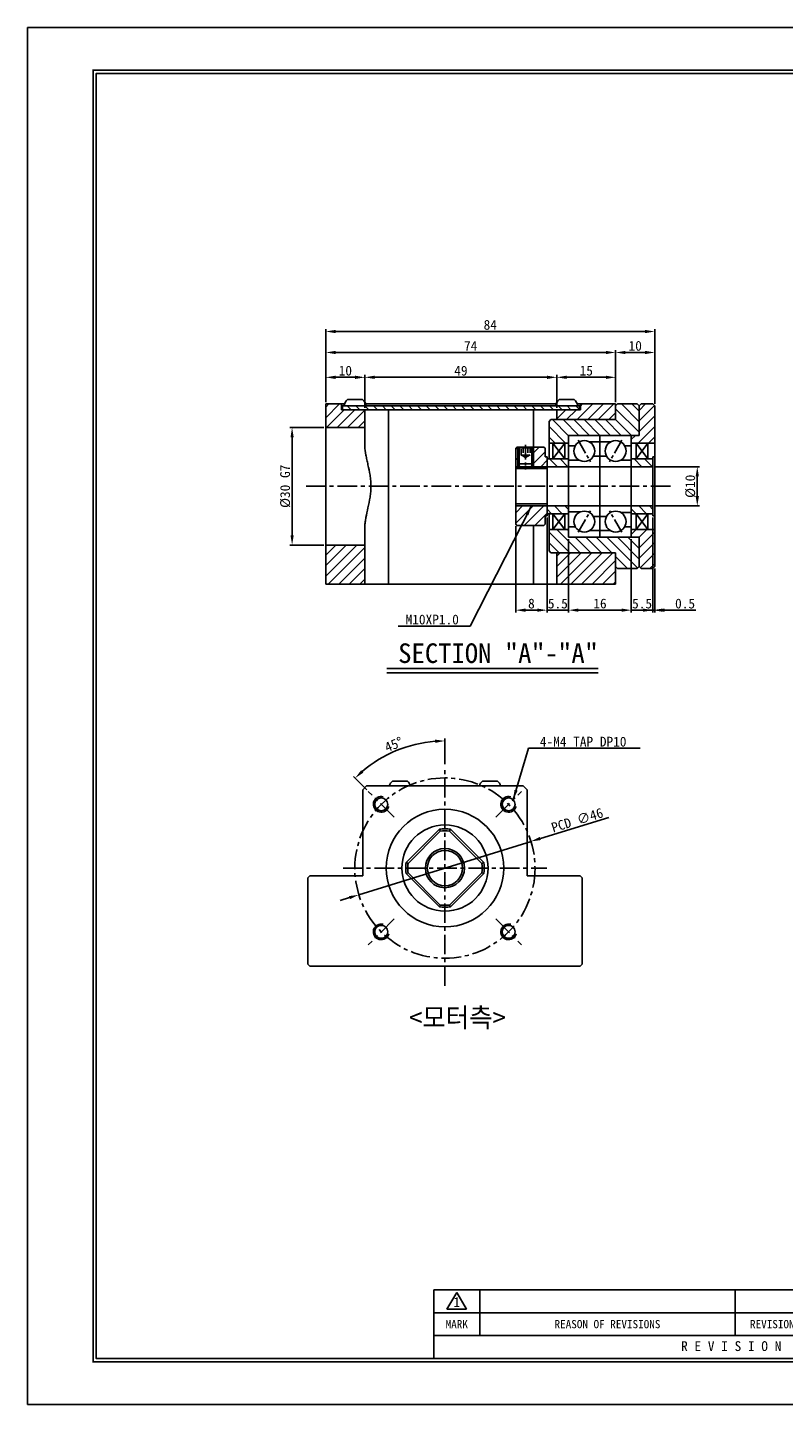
# Model space of a CAD drawing. Header units: millimetres. Extents: x 1047 to 1544, y 653 to 1004.
# Tile 1 of 6: x 1047 to 1240, y 653 to 1004. Entities that reach past the tile are written whole.
import ezdxf
from ezdxf.enums import TextEntityAlignment as Align

# ---------------------------------------------------------------- set-up
doc = ezdxf.new("R2010")
doc.units = ezdxf.units.MM
doc.linetypes.add('CENTER', pattern=[2, 1.25, -0.25, 0.25, -0.25])
doc.linetypes.add('DASHED', pattern=[0.75, 0.5, -0.25])
for name, color, linetype in [('S1', 1, 'CENTER'), ('S3', 2, 'DASHED'), ('Z5', 7, 'Continuous'), ('Z7', 7, 'Continuous')]:
    doc.layers.add(name, color=color, linetype=linetype)
doc.dimstyles.new('S2.5', dxfattribs={"dimtxt": 2.5, "dimasz": 2.5, "dimexe": 0.6, "dimexo": 0.5, "dimgap": 0.4, "dimtad": 1, "dimdec": 3, "dimzin": 11, "dimdsep": 46, "dimtxsty": 'Standard', "dimcen": 0, "dimclrd": 5, "dimclre": 5, "dimclrt": 3, "dimadec": 0, "dimazin": 0, "dimtp": 3e-09, "dimtm": 1.1e-09, "dimtfac": 0.7, "dimtdec": 3, "dimtmove": 0, "dimatfit": 3, "dimfxl": 1.25, "dimtolj": 1, "dimtzin": 11, "dimarcsym": 0})
pattern_1 = [(135, (16439.539, -16278.105), (-1.34703842, -1.34703842), [])]
pattern_2 = [(45, (16439.539, -16278.105), (-1.34703842, 1.34703842), [])]

# ---------------------------------------------------------------- blocks, each defined once
blk = doc.blocks.new('*D117')
at = {"color": 5, "lineweight": -2, "ltscale": 4}
for p, q in [((1123.29, 908.31), (1123.29, 915.21)), ((1130.79, 914.61), (1125.79, 914.61)), ((1133.29, 906.81), (1133.29, 915.21))]:
    blk.add_line(p, q, dxfattribs=at)
at = {"color": 5}
for points in [[(1125.79, 915.03), (1125.79, 914.19), (1123.29, 914.61)], [(1130.79, 914.19), (1130.79, 915.03), (1133.29, 914.61)]]:
    blk.add_solid(points, dxfattribs=at)
at = {"layer": 'Defpoints', "color": 0}
for p in [(1123.29, 914.61), (1123.29, 907.81), (1133.29, 906.31)]:
    blk.add_point(p, dxfattribs=at)
at = {"color": 3, "insert": (1128.29, 916.3), "char_height": 2.5, "attachment_point": 5}
blk.add_mtext('\\A1;10', dxfattribs=at)
blk = doc.blocks.new('*D118')
at = {"color": 5, "lineweight": -2, "ltscale": 4}
for p, q in [((1133.29, 906.81), (1133.29, 915.21)), ((1135.79, 914.61), (1179.79, 914.61)), ((1182.29, 906.81), (1182.29, 915.21))]:
    blk.add_line(p, q, dxfattribs=at)
at = {"color": 5}
for points in [[(1135.79, 915.03), (1135.79, 914.19), (1133.29, 914.61)], [(1179.79, 914.19), (1179.79, 915.03), (1182.29, 914.61)]]:
    blk.add_solid(points, dxfattribs=at)
at = {"layer": 'Defpoints', "color": 0}
for p in [(1182.29, 914.61), (1133.29, 906.31), (1182.29, 906.31)]:
    blk.add_point(p, dxfattribs=at)
at = {"color": 3, "insert": (1157.79, 916.29), "char_height": 2.5, "attachment_point": 5}
blk.add_mtext('\\A1;49', dxfattribs=at)
blk = doc.blocks.new('*D119')
at = {"color": 5, "lineweight": -2, "ltscale": 4}
for p, q in [((1182.29, 906.81), (1182.29, 915.21)), ((1184.79, 914.61), (1194.79, 914.61)), ((1197.29, 908.31), (1197.29, 915.21))]:
    blk.add_line(p, q, dxfattribs=at)
at = {"color": 5}
for points in [[(1184.79, 915.03), (1184.79, 914.19), (1182.29, 914.61)], [(1194.79, 914.19), (1194.79, 915.03), (1197.29, 914.61)]]:
    blk.add_solid(points, dxfattribs=at)
at = {"layer": 'Defpoints', "color": 0}
for p in [(1197.29, 914.61), (1197.29, 907.81), (1182.29, 906.31)]:
    blk.add_point(p, dxfattribs=at)
at = {"color": 3, "insert": (1189.79, 916.3), "char_height": 2.5, "attachment_point": 5}
blk.add_mtext('\\A1;15', dxfattribs=at)
blk = doc.blocks.new('*D120')
at = {"color": 5, "lineweight": -2, "ltscale": 4}
for p, q in [((1123.29, 908.31), (1123.29, 921.55)), ((1194.79, 920.95), (1125.79, 920.95)), ((1197.29, 908.31), (1197.29, 921.55))]:
    blk.add_line(p, q, dxfattribs=at)
at = {"color": 5}
for points in [[(1125.79, 921.36), (1125.79, 920.53), (1123.29, 920.95)], [(1194.79, 920.53), (1194.79, 921.36), (1197.29, 920.95)]]:
    blk.add_solid(points, dxfattribs=at)
at = {"layer": 'Defpoints', "color": 0}
for p in [(1123.29, 920.95), (1123.29, 907.81), (1197.29, 907.81)]:
    blk.add_point(p, dxfattribs=at)
at = {"color": 3, "insert": (1160.29, 922.63), "char_height": 2.5, "attachment_point": 5}
blk.add_mtext('\\A1;74', dxfattribs=at)
blk = doc.blocks.new('*D121')
at = {"color": 5, "lineweight": -2, "ltscale": 4}
for p, q in [((1197.29, 908.31), (1197.29, 921.55)), ((1199.79, 920.95), (1204.79, 920.95)), ((1207.29, 907.81), (1207.29, 921.55))]:
    blk.add_line(p, q, dxfattribs=at)
at = {"color": 5}
for points in [[(1199.79, 921.36), (1199.79, 920.53), (1197.29, 920.95)], [(1204.79, 920.53), (1204.79, 921.36), (1207.29, 920.95)]]:
    blk.add_solid(points, dxfattribs=at)
at = {"layer": 'Defpoints', "color": 0}
for p in [(1207.29, 920.95), (1197.29, 907.81), (1207.29, 907.31)]:
    blk.add_point(p, dxfattribs=at)
at = {"color": 3, "insert": (1202.29, 922.63), "char_height": 2.5, "attachment_point": 5}
blk.add_mtext('\\A1;10', dxfattribs=at)
blk = doc.blocks.new('*D122')
at = {"color": 5, "lineweight": -2, "ltscale": 4}
for p, q in [((1123.29, 908.31), (1123.29, 926.9)), ((1204.79, 926.3), (1125.79, 926.3)), ((1207.29, 907.81), (1207.29, 926.9))]:
    blk.add_line(p, q, dxfattribs=at)
at = {"color": 5}
for points in [[(1125.79, 926.71), (1125.79, 925.88), (1123.29, 926.3)], [(1204.79, 925.88), (1204.79, 926.71), (1207.29, 926.3)]]:
    blk.add_solid(points, dxfattribs=at)
at = {"layer": 'Defpoints', "color": 0}
for p in [(1123.29, 926.3), (1123.29, 907.81), (1207.29, 907.31)]:
    blk.add_point(p, dxfattribs=at)
at = {"color": 3, "insert": (1165.29, 927.98), "char_height": 2.5, "attachment_point": 5}
blk.add_mtext('\\A1;84', dxfattribs=at)
blk = doc.blocks.new('*D123')
at = {"color": 5, "lineweight": -2, "ltscale": 4}
for p, q in [((1206.79, 878.81), (1206.79, 854.6)), ((1201.29, 873.31), (1201.29, 854.6)), ((1198.79, 855.2), (1196.29, 855.2)), ((1201.29, 855.2), (1206.79, 855.2)), ((1209.29, 855.2), (1211.79, 855.2))]:
    blk.add_line(p, q, dxfattribs=at)
at = {"color": 5}
for points in [[(1198.79, 854.79), (1198.79, 855.62), (1201.29, 855.2)], [(1209.29, 855.62), (1209.29, 854.79), (1206.79, 855.2)]]:
    blk.add_solid(points, dxfattribs=at)
at = {"layer": 'Defpoints', "color": 0}
for p in [(1206.79, 879.31), (1201.29, 873.81), (1206.79, 855.2)]:
    blk.add_point(p, dxfattribs=at)
at = {"color": 3, "insert": (1204.04, 856.88), "char_height": 2.5, "attachment_point": 5}
blk.add_mtext('\\A1;5.5', dxfattribs=at)
blk = doc.blocks.new('*D124')
at = {"color": 5, "lineweight": -2, "ltscale": 4}
for p, q in [((1185.29, 873.31), (1185.29, 854.6)), ((1201.29, 873.31), (1201.29, 854.6)), ((1198.79, 855.2), (1187.79, 855.2))]:
    blk.add_line(p, q, dxfattribs=at)
at = {"color": 5}
for points in [[(1187.79, 855.62), (1187.79, 854.79), (1185.29, 855.2)], [(1198.79, 854.79), (1198.79, 855.62), (1201.29, 855.2)]]:
    blk.add_solid(points, dxfattribs=at)
at = {"layer": 'Defpoints', "color": 0}
for p in [(1185.29, 873.81), (1201.29, 873.81), (1185.29, 855.2)]:
    blk.add_point(p, dxfattribs=at)
at = {"color": 3, "insert": (1193.29, 856.89), "char_height": 2.5, "attachment_point": 5}
blk.add_mtext('\\A1;16', dxfattribs=at)
blk = doc.blocks.new('*D125')
at = {"color": 5, "lineweight": -2, "ltscale": 4}
for p, q in [((1179.79, 878.81), (1179.79, 854.6)), ((1185.29, 873.31), (1185.29, 854.6)), ((1177.29, 855.2), (1174.79, 855.2)), ((1185.29, 855.2), (1179.79, 855.2)), ((1187.79, 855.2), (1190.29, 855.2))]:
    blk.add_line(p, q, dxfattribs=at)
at = {"color": 5}
for points in [[(1177.29, 854.79), (1177.29, 855.62), (1179.79, 855.2)], [(1187.79, 855.62), (1187.79, 854.79), (1185.29, 855.2)]]:
    blk.add_solid(points, dxfattribs=at)
at = {"layer": 'Defpoints', "color": 0}
for p in [(1179.79, 879.31), (1185.29, 873.81), (1179.79, 855.2)]:
    blk.add_point(p, dxfattribs=at)
at = {"color": 3, "insert": (1182.54, 856.88), "char_height": 2.5, "attachment_point": 5}
blk.add_mtext('\\A1;5.5', dxfattribs=at)
blk = doc.blocks.new('*D126')
at = {"color": 5, "lineweight": -2, "ltscale": 4}
for p, q in [((1179.79, 878.81), (1179.79, 854.6)), ((1171.79, 876.61), (1171.79, 854.6)), ((1177.29, 855.2), (1174.29, 855.2))]:
    blk.add_line(p, q, dxfattribs=at)
at = {"color": 5}
for points in [[(1174.29, 855.62), (1174.29, 854.79), (1171.79, 855.2)], [(1177.29, 854.79), (1177.29, 855.62), (1179.79, 855.2)]]:
    blk.add_solid(points, dxfattribs=at)
at = {"layer": 'Defpoints', "color": 0}
for p in [(1179.79, 879.31), (1171.79, 877.11), (1171.79, 855.2)]:
    blk.add_point(p, dxfattribs=at)
at = {"color": 3, "insert": (1175.79, 856.88), "char_height": 2.5, "attachment_point": 5}
blk.add_mtext('\\A1;8', dxfattribs=at)
blk = doc.blocks.new('*D127')
at = {"color": 5, "lineweight": -2, "ltscale": 4}
for p, q in [((1122.79, 901.81), (1114.1, 901.81)), ((1114.7, 899.31), (1114.7, 874.31)), ((1122.79, 871.81), (1114.1, 871.81))]:
    blk.add_line(p, q, dxfattribs=at)
at = {"color": 5}
for points in [[(1115.12, 899.31), (1114.29, 899.31), (1114.7, 901.81)], [(1114.29, 874.31), (1115.12, 874.31), (1114.7, 871.81)]]:
    blk.add_solid(points, dxfattribs=at)
at = {"layer": 'Defpoints', "color": 0}
for p in [(1123.29, 901.81), (1114.7, 871.81), (1123.29, 871.81)]:
    blk.add_point(p, dxfattribs=at)
at = {"color": 3, "insert": (1112.96, 886.81), "char_height": 2.5, "attachment_point": 5, "rotation": 90}
blk.add_mtext('\\A1;%%C30 G7', dxfattribs=at)
blk = doc.blocks.new('*D128')
at = {"color": 5, "lineweight": -2, "ltscale": 4}
for p, q in [((1207.29, 891.81), (1218.73, 891.81)), ((1218.13, 889.31), (1218.13, 884.31)), ((1207.29, 881.81), (1218.73, 881.81))]:
    blk.add_line(p, q, dxfattribs=at)
at = {"color": 5}
for points in [[(1218.55, 889.31), (1217.71, 889.31), (1218.13, 891.81)], [(1217.71, 884.31), (1218.55, 884.31), (1218.13, 881.81)]]:
    blk.add_solid(points, dxfattribs=at)
at = {"layer": 'Defpoints', "color": 0}
for p in [(1206.79, 891.81), (1206.79, 881.81), (1218.13, 881.81)]:
    blk.add_point(p, dxfattribs=at)
at = {"color": 3, "insert": (1216.38, 886.81), "char_height": 2.5, "attachment_point": 5, "rotation": 90}
blk.add_mtext('\\A1;%%C10', dxfattribs=at)
blk = doc.blocks.new('*D129')
at = {"color": 5, "lineweight": -2, "ltscale": 4}
for p, q in [((1206.79, 878.81), (1206.79, 854.6)), ((1207.29, 865.81), (1207.29, 854.6)), ((1204.29, 855.2), (1201.79, 855.2)), ((1206.79, 855.2), (1207.29, 855.2)), ((1209.79, 855.2), (1217.72, 855.2))]:
    blk.add_line(p, q, dxfattribs=at)
at = {"color": 5}
for points in [[(1204.29, 854.79), (1204.29, 855.62), (1206.79, 855.2)], [(1209.79, 855.62), (1209.79, 854.79), (1207.29, 855.2)]]:
    blk.add_solid(points, dxfattribs=at)
at = {"layer": 'Defpoints', "color": 0}
for p in [(1206.79, 879.31), (1207.29, 866.31), (1207.29, 855.2)]:
    blk.add_point(p, dxfattribs=at)
at = {"color": 3, "insert": (1215.01, 856.88), "char_height": 2.5, "attachment_point": 5}
blk.add_mtext('\\A1;0.5', dxfattribs=at)
blk = doc.blocks.new('란표제')
at = {"layer": 'Z5', "ltscale": 0.5}
blk.add_line((62, 17.5), (62, 7), dxfattribs=at)
at = {"layer": 'Z7', "color": 0}
for p, q in [((297, 210), (0, 210)), ((0, 210), (0, 0)), ((0, 0), (297, 0))]:
    blk.add_line(p, q, dxfattribs=at)
at = {"layer": 'Z7'}
for p, q in [((160, 17.5), (62, 17.5)), ((64, 14.51), (65.5, 17.1)), ((65.5, 17.1), (67, 14.51)), ((69, 17.5), (69, 10.5)), ((108, 17.5), (108, 10.5)), ((147, 14), (62, 14)), ((64, 14.51), (67, 14.51)), ((147, 10.5), (62, 10.5))]:
    blk.add_line(p, q, dxfattribs=at)
at = {"layer": 'Z7', "const_width": 0.25}
blk.add_lwpolyline([(290.5, 6.5), (290.5, 203.5), (10, 203.5), (10, 6.5)], close=True, dxfattribs=at)
at = {"layer": 'Z7'}
blk.add_lwpolyline([(290, 7), (290, 203), (10.5, 203), (10.5, 7)], close=True, dxfattribs=at)
at = {"layer": 'Z5', "ltscale": 0.5}
for tag, p, height in [('TITLE', (237.17, 24.41), 2.5), ('도번', (251.18, 15.64), 2.5), ('SCALE', (253.78, 9.55), 1.2), ('DATE', (277.02, 9.51), 1.2)]:
    blk.add_attdef(tag, p, '', height=height, dxfattribs=at)
at = {"layer": 'Z7'}
for s, height, p in [('1', 1.5, (65.5, 15.61)), ('MARK', 1.25, (65.5, 12.25)), ('REASON OF REVISIONS', 1.25, (88.5, 12.25)), ('REVISIONER', 1.25, (114.5, 12.25)), ('R E V I S I O N', 1.5, (107.38, 8.9))]:
    blk.add_text(s, height=height, dxfattribs=at).set_placement(p, align=Align.MIDDLE_CENTER)
for tag, p in [('필렛', (179.25, 10.9)), ('모따기', (179.25, 8.3))]:
    blk.add_attdef(tag, text='', height=1.15, dxfattribs=at).set_placement(p, align=Align.MIDDLE_LEFT)
blk = doc.blocks.new('*D130')
at = {"color": 5, "lineweight": -2, "ltscale": 4}
for p, q in [((1195.52, 802.35), (1178.07, 796.95)), ((1131.75, 782.59), (1175.69, 796.21)), ((1129.36, 781.86), (1126.97, 781.12))]:
    blk.add_line(p, q, dxfattribs=at)
at = {"color": 5}
for points in [[(1177.95, 797.35), (1178.2, 796.55), (1175.69, 796.21)], [(1129.48, 781.46), (1129.24, 782.25), (1131.75, 782.59)]]:
    blk.add_solid(points, dxfattribs=at)
at = {"layer": 'Defpoints', "color": 0}
for p in [(1175.69, 796.21), (1131.75, 782.59)]:
    blk.add_point(p, dxfattribs=at)
at = {"color": 3, "insert": (1187.49, 801.63), "char_height": 2.5, "attachment_point": 5, "rotation": 17.2149}
blk.add_mtext('\\A1;PCD ∅46', dxfattribs=at)
blk = doc.blocks.new('*D131')
at = {"color": 5, "lineweight": -2, "ltscale": 4}
for p, q in [((1153.72, 815.9), (1153.72, 822.45)), ((1133.79, 809.33), (1130.35, 812.77))]:
    blk.add_line(p, q, dxfattribs=at)
blk.add_arc((1153.72, 789.4), 32.45, 94.4151, 130.5849, dxfattribs=at)
at = {"color": 5}
for points in [[(1151.24, 821.34), (1151.2, 822.17), (1153.72, 821.85)], [(1132.32, 814.35), (1132.89, 813.74), (1130.77, 812.35)]]:
    blk.add_solid(points, dxfattribs=at)
at = {"layer": 'Defpoints', "color": 0}
for p in [(1145.32, 820.75), (1153.72, 815.4), (1134.15, 808.97), (1140.76, 802.36), (1153.72, 759.4)]:
    blk.add_point(p, dxfattribs=at)
at = {"color": 3, "insert": (1140.65, 820.94), "char_height": 2.5, "attachment_point": 5, "rotation": 22.5}
blk.add_mtext('\\A1;45%%d', dxfattribs=at)

msp = doc.modelspace()

# ---------------------------------------------------------------- hatches: boundary and pattern name
at = {"ltscale": 4, "transparency": 33554687}
h = msp.add_hatch(dxfattribs=at)
h.set_pattern_fill('ANSI31', color=5, scale=0.6, style=0)
h.set_pattern_definition(pattern_2)
h.paths.add_polyline_path([(1182.2878, 903.8068), (1197.2878, 903.8068), (1197.2878, 907.3068), (1197.2878, 907.8068), (1188.2878, 907.8068), (1188.2878, 906.3068), (1188.0378, 906.3068), (1182.2878, 906.3068)])
h.paths.add_polyline_path([(1182.2878, 869.8068), (1182.2878, 861.8068), (1197.2878, 861.8068), (1197.2878, 866.3068), (1197.2878, 869.8068)])
h.paths.add_polyline_path([(1123.2878, 907.8068), (1123.2878, 901.8068), (1133.2878, 901.8068), (1133.2878, 906.3068), (1127.5378, 906.3068), (1127.2878, 906.3068), (1127.2878, 907.8068)])
h.paths.add_polyline_path([(1123.2878, 861.8068), (1133.2878, 861.8068), (1133.2878, 871.8068), (1123.2878, 871.8068)])
h = msp.add_hatch()
h.set_pattern_fill('ANSI31', color=5, scale=0.5, angle=90, style=0)
h.set_pattern_definition([(135, (16439.539, -16278.105), (-1.12253202, -1.12253202), [])])
h.paths.add_polyline_path([(1127.5378, 907.3068), (1127.5378, 906.3068), (1188.0378, 906.3068), (1188.0378, 907.3068)], flags=0)
h = msp.add_hatch(dxfattribs=at)
h.set_pattern_fill('ANSI31', color=5, scale=0.6, angle=90, style=0)
h.set_pattern_definition(pattern_1)
h.paths.add_polyline_path([(1182.2878, 903.8068), (1180.7878, 903.8068), (1180.2878, 903.3068), (1180.2878, 897.8068), (1181.2878, 897.8068), (1184.2878, 897.8068), (1185.2878, 897.8068), (1185.2878, 899.8068), (1193.2878, 899.8068), (1201.2878, 899.8068), (1203.2878, 899.8068), (1203.2878, 907.3068), (1202.7878, 907.8068), (1197.7878, 907.8068), (1197.2878, 907.3068), (1197.2878, 903.8068)])
h.paths.add_polyline_path([(1197.2878, 869.8068), (1197.2878, 866.3068), (1197.7878, 865.8068), (1202.7878, 865.8068), (1203.2878, 866.3068), (1203.2878, 873.8068), (1201.2878, 873.8068), (1193.2878, 873.8068), (1185.2878, 873.8068), (1185.2878, 875.8068), (1184.2878, 875.8068), (1181.2878, 875.8068), (1180.2878, 875.8068), (1180.2878, 870.3068), (1180.7878, 869.8068), (1182.2878, 869.8068)])
h = msp.add_hatch(dxfattribs=at)
h.set_pattern_fill('ANSI31', color=5, scale=0.6, style=0)
h.set_pattern_definition(pattern_2)
h.paths.add_polyline_path([(1207.2878, 907.3068), (1206.7878, 907.8068), (1203.7878, 907.8068), (1203.2878, 907.3068), (1203.2878, 899.8068), (1201.2878, 899.8068), (1201.2878, 897.8068), (1202.5378, 897.8068), (1205.5378, 897.8068), (1207.2878, 897.8068)])
h.paths.add_polyline_path([(1203.2878, 873.8068), (1203.2878, 866.3068), (1203.7878, 865.8068), (1206.7878, 865.8068), (1207.2878, 866.3068), (1207.2878, 875.8068), (1205.5378, 875.8068), (1202.5378, 875.8068), (1201.2878, 875.8068), (1201.2878, 873.8068)])
h = msp.add_hatch(dxfattribs=at)
h.set_pattern_fill('ANSI31', color=5, scale=0.6, style=0)
h.set_pattern_definition(pattern_2)
h.paths.add_polyline_path([(1179.7878, 894.3068), (1179.2878, 894.3068), (1179.2878, 896.5068), (1178.9878, 896.8068), (1176.2878, 896.8068), (1176.2878, 896.5881), (1176.2878, 892.5568), (1176.2878, 891.8068), (1179.7878, 891.8068), (1179.7878, 893.6068)])
h.paths.add_polyline_path([(1172.2878, 891.8068), (1172.2878, 892.5568), (1172.2878, 896.5881), (1172.2878, 896.8068), (1172.0878, 896.8068), (1171.7878, 896.5068), (1171.7878, 891.8068)])
h.paths.add_polyline_path([(1171.7878, 877.1068), (1172.0878, 876.8068), (1176.2878, 876.8068), (1178.9878, 876.8068), (1179.2878, 877.1068), (1179.2878, 879.3068), (1179.7878, 879.3068), (1179.7878, 880.0068), (1179.7878, 881.8068), (1171.7878, 881.8068)])
h = msp.add_hatch(dxfattribs=at)
h.set_pattern_fill('ANSI31', color=5, scale=0.6, angle=90, style=0)
h.set_pattern_definition(pattern_1)
h.paths.add_polyline_path([(1179.7878, 891.8068), (1185.2878, 891.8068), (1185.2878, 893.4989), (1185.2878, 893.8068), (1184.2878, 893.8068), (1181.2878, 893.8068), (1180.2878, 893.8068), (1179.9878, 893.8068), (1179.7878, 893.6068)])
h.paths.add_polyline_path([(1179.7878, 880.0068), (1179.9878, 879.8068), (1180.2878, 879.8068), (1181.2878, 879.8068), (1184.2878, 879.8068), (1185.2878, 879.8068), (1185.2878, 880.3068), (1185.2878, 881.8068), (1179.7878, 881.8068)])
h = msp.add_hatch(dxfattribs=at)
h.set_pattern_fill('ANSI31', color=5, scale=0.6, angle=90, style=0)
h.set_pattern_definition(pattern_1)
h.paths.add_polyline_path([(1201.2878, 891.8068), (1206.7878, 891.8068), (1206.7878, 893.8068), (1205.5378, 893.8068), (1202.5378, 893.8068), (1201.2878, 893.8068), (1201.2878, 893.4989)])
h.paths.add_polyline_path([(1201.2878, 880.1148), (1201.2878, 879.8068), (1202.5378, 879.8068), (1205.5378, 879.8068), (1206.7878, 879.8068), (1206.7878, 881.8068), (1201.2878, 881.8068)])

# ---------------------------------------------------------------- linework, layer by layer
for p, q in [((1123.2878, 901.8068), (1123.2878, 907.8068)), ((1127.2878, 907.8068), (1123.2878, 907.8068)), ((1127.2878, 907.8068), (1127.2878, 906.3068)), ((1127.2878, 907.8068), (1128.0728, 907.8068)), ((1127.5378, 907.3068), (1188.0378, 907.3068)), ((1127.5378, 906.3068), (1127.5378, 907.3068)), ((1133.5568, 907.3068), (1127.9378, 907.3068)), ((1132.6581, 908.9568), (1128.8628, 908.9568)), ((1132.7128, 908.9568), (1132.6581, 908.9568)), ((1182.0728, 907.8068), (1133.5028, 907.8068)), ((1133.6378, 907.3068), (1133.5568, 907.3068)), ((1187.5568, 907.3068), (1181.9378, 907.3068)), ((1186.6581, 908.9568), (1182.8628, 908.9568)), ((1186.7128, 908.9568), (1186.6581, 908.9568)), ((1187.5028, 907.8068), (1188.2878, 907.8068)), ((1187.6378, 907.3068), (1187.5568, 907.3068)), ((1188.0378, 907.3068), (1188.0378, 906.3068)), ((1188.2878, 906.3068), (1188.2878, 907.8068)), ((1197.2878, 907.8068), (1188.2878, 907.8068)), ((1197.2878, 907.8068), (1197.2878, 903.8068)), ((1197.7878, 907.8068), (1197.2878, 907.3068)), ((1197.2878, 903.8068), (1197.2878, 907.3068)), ((1202.7878, 907.8068), (1203.2878, 907.3068)), ((1203.2878, 899.8068), (1203.2878, 907.3068)), ((1206.7878, 907.8068), (1207.2878, 907.3068)), ((1207.2878, 866.3068), (1207.2878, 907.3068)), ((1133.2878, 906.3068), (1127.2878, 906.3068)), ((1133.2878, 901.8068), (1133.2878, 906.3068)), ((1133.2878, 906.3068), (1139.2878, 906.3068)), ((1139.2878, 861.8068), (1139.2878, 906.3068)), ((1139.2878, 906.3068), (1176.2878, 906.3068)), ((1176.2878, 906.3068), (1182.2878, 906.3068)), ((1176.2878, 896.8068), (1176.2878, 906.3068)), ((1180.2878, 903.3068), (1180.7878, 903.8068)), ((1180.2878, 903.3068), (1180.2878, 893.8068)), ((1197.2878, 903.8068), (1180.7878, 903.8068)), ((1182.2878, 903.8068), (1182.2878, 906.3068)), ((1188.2878, 906.3068), (1182.2878, 906.3068)), ((1197.2878, 903.8068), (1182.2878, 903.8068)), ((1133.2878, 901.8068), (1123.2878, 901.8068)), ((1123.2878, 901.8068), (1123.2878, 871.8068)), ((1133.2878, 897.0049), (1133.2878, 901.8068)), ((1203.2878, 899.8068), (1185.2878, 899.8068)), ((1185.2878, 899.8068), (1185.2878, 873.8068)), ((1193.2878, 899.8068), (1193.2878, 873.8068)), ((1201.2878, 899.8068), (1201.2878, 873.8068)), ((1171.7878, 896.5068), (1172.0878, 896.8068)), ((1171.7878, 877.1068), (1171.7878, 896.5068)), ((1172.0878, 896.8068), (1178.9878, 896.8068)), ((1172.6667, 896.8068), (1172.2878, 896.5881)), ((1172.2878, 896.5881), (1172.2878, 892.5568)), ((1176.2878, 896.5881), (1172.2878, 896.5881)), ((1172.6667, 896.8068), (1172.6667, 891.8068)), ((1175.9089, 896.8068), (1172.6667, 896.8068)), ((1175.9089, 896.8068), (1175.9089, 891.8068)), ((1176.2878, 896.5881), (1175.9089, 896.8068)), ((1176.2878, 892.5568), (1176.2878, 896.5881)), ((1178.9878, 896.8068), (1179.2878, 896.5068)), ((1179.2878, 894.3068), (1179.2878, 896.5068)), ((1185.2878, 897.8068), (1180.2878, 897.8068)), ((1181.2878, 897.8068), (1181.2878, 893.8068)), ((1184.2878, 897.8068), (1181.2878, 893.8068)), ((1181.2878, 897.8068), (1184.2878, 893.8068)), ((1184.2878, 897.8068), (1184.2878, 893.8068)), ((1186.9798, 897.1393), (1185.2878, 897.1393)), ((1190.6203, 898.1148), (1193.2878, 898.1148)), ((1195.9553, 898.1148), (1193.2878, 898.1148)), ((1201.2878, 897.1393), (1199.5957, 897.1393)), ((1207.2878, 897.8068), (1201.2878, 897.8068)), ((1202.5378, 897.8068), (1205.5378, 893.8068)), ((1205.5378, 897.8068), (1202.5378, 893.8068)), ((1202.5378, 897.8068), (1202.5378, 893.8068)), ((1205.5378, 897.8068), (1205.5378, 893.8068)), ((1172.2878, 892.5568), (1176.2878, 892.5568)), ((1173.0378, 891.8068), (1172.2878, 892.5568)), ((1176.2878, 892.5568), (1175.5378, 891.8068)), ((1179.2878, 894.3068), (1179.7878, 894.3068)), ((1179.7878, 893.6068), (1179.9878, 893.8068)), ((1179.9878, 893.8068), (1185.2878, 893.8068)), ((1187.9553, 893.4989), (1185.2878, 893.4989)), ((1194.9798, 894.4743), (1191.5957, 894.4743)), ((1198.6203, 893.4989), (1201.2878, 893.4989)), ((1206.7878, 893.8068), (1201.2878, 893.8068)), ((1207.2878, 894.3068), (1206.7878, 894.3068)), ((1206.7878, 894.3068), (1206.7878, 879.3068)), ((1175.5378, 891.8068), (1173.0378, 891.8068)), ((1206.7878, 891.8068), (1179.7878, 891.8068)), ((1179.7878, 881.8068), (1179.7878, 880.0068)), ((1206.7878, 881.8068), (1179.7878, 881.8068)), ((1179.2878, 879.3068), (1179.2878, 877.1068)), ((1179.2878, 879.3068), (1179.7878, 879.3068)), ((1179.9878, 879.8068), (1179.7878, 880.0068)), ((1179.9878, 879.8068), (1185.2878, 879.8068)), ((1180.2878, 870.3068), (1180.2878, 879.8068)), ((1184.2878, 875.8068), (1181.2878, 879.8068)), ((1181.2878, 875.8068), (1184.2878, 879.8068)), ((1181.2878, 875.8068), (1181.2878, 879.8068)), ((1184.2878, 875.8068), (1184.2878, 879.8068)), ((1188.3646, 880.3068), (1185.2878, 880.3068)), ((1194.9798, 879.1393), (1191.5957, 879.1393)), ((1198.6203, 880.1148), (1201.2878, 880.1148)), ((1206.7878, 879.8068), (1201.2878, 879.8068)), ((1202.5378, 875.8068), (1202.5378, 879.8068)), ((1202.5378, 875.8068), (1205.5378, 879.8068)), ((1205.5378, 875.8068), (1202.5378, 879.8068)), ((1205.5378, 875.8068), (1205.5378, 879.8068)), ((1207.2878, 879.3068), (1206.7878, 879.3068)), ((1133.2878, 871.8068), (1133.2878, 876.6088)), ((1172.0878, 876.8068), (1171.7878, 877.1068)), ((1172.0878, 876.8068), (1178.9878, 876.8068)), ((1176.2878, 861.8068), (1176.2878, 876.8068)), ((1179.2878, 877.1068), (1178.9878, 876.8068)), ((1185.2878, 875.8068), (1180.2878, 875.8068)), ((1186.9798, 876.4743), (1185.2878, 876.4743)), ((1190.6203, 875.4989), (1193.2878, 875.4989)), ((1195.9553, 875.4989), (1193.2878, 875.4989)), ((1201.2878, 876.4743), (1199.5957, 876.4743)), ((1207.2878, 875.8068), (1201.2878, 875.8068)), ((1123.2878, 861.8068), (1123.2878, 871.8068)), ((1123.2878, 871.8068), (1133.2878, 871.8068)), ((1133.2878, 861.8068), (1133.2878, 871.8068)), ((1203.2878, 873.8068), (1185.2878, 873.8068)), ((1203.2878, 866.3068), (1203.2878, 873.8068)), ((1180.7878, 869.8068), (1180.2878, 870.3068)), ((1197.2878, 869.8068), (1180.7878, 869.8068)), ((1182.2878, 869.8068), (1197.2878, 869.8068)), ((1182.2878, 861.8068), (1182.2878, 869.8068)), ((1197.2878, 861.8068), (1197.2878, 869.8068)), ((1197.2878, 866.3068), (1197.2878, 869.8068)), ((1202.7878, 865.8068), (1203.2878, 866.3068)), ((1206.7878, 865.8068), (1207.2878, 866.3068)), ((1123.2878, 861.8068), (1133.2878, 861.8068)), ((1139.2878, 861.8068), (1133.2878, 861.8068)), ((1176.2878, 861.8068), (1139.2878, 861.8068)), ((1182.2878, 861.8068), (1176.2878, 861.8068)), ((1182.2878, 861.8068), (1197.2878, 861.8068)), ((1144.1422, 811.552), (1140.2922, 811.552)), ((1167.1422, 811.552), (1163.2922, 811.552)), ((1133.7172, 810.402), (1132.7172, 809.402)), ((1132.7172, 809.402), (1132.7172, 787.402)), ((1173.7172, 810.402), (1133.7172, 810.402)), ((1174.7172, 809.402), (1173.7172, 810.402)), ((1174.7172, 787.402), (1174.7172, 809.402)), ((1143.8177, 790.8162), (1152.3029, 799.3015)), ((1152.537, 798.8284), (1144.2907, 790.5822)), ((1163.1436, 790.5822), (1154.8973, 798.8284)), ((1155.1314, 799.3015), (1163.6166, 790.8162)), ((1119.2172, 787.402), (1118.7172, 786.902)), ((1118.7172, 786.902), (1118.7172, 764.902)), ((1132.7172, 787.402), (1119.2172, 787.402)), ((1152.3029, 779.5025), (1143.8177, 787.9877)), ((1144.2907, 788.2218), (1152.537, 779.9755)), ((1154.8973, 779.9755), (1163.1436, 788.2218)), ((1163.6166, 787.9877), (1155.1314, 779.5025)), ((1188.2172, 787.402), (1174.7172, 787.402)), ((1188.7172, 786.902), (1188.2172, 787.402)), ((1188.7172, 764.902), (1188.7172, 786.902)), ((1118.7172, 764.902), (1119.2172, 764.402)), ((1119.2172, 764.402), (1188.2172, 764.402)), ((1188.2172, 764.402), (1188.7172, 764.902))]:
    msp.add_line(p, q)
at = {"ltscale": 4}
for p, q in [((1197.7878, 907.8068), (1202.7878, 907.8068)), ((1203.2878, 907.3068), (1203.7878, 907.8068)), ((1203.7878, 907.8068), (1206.7878, 907.8068)), ((1197.2878, 866.3068), (1197.7878, 865.8068)), ((1197.7878, 865.8068), (1202.7878, 865.8068)), ((1203.2878, 866.3068), (1203.7878, 865.8068)), ((1203.7878, 865.8068), (1206.7878, 865.8068)), ((1138.8656, 840.2951), (1192.7973, 840.2951)), ((1138.8656, 839.1808), (1192.7973, 839.1808))]:
    msp.add_line(p, q, dxfattribs=at)
at = {"color": 5}
for p, q in [((1172.2878, 896.8068), (1172.2878, 891.3068)), ((1172.6667, 896.8068), (1172.6667, 892.178)), ((1175.9089, 896.8068), (1175.9089, 892.178)), ((1176.2878, 896.8068), (1176.2878, 891.3068)), ((1171.7878, 891.8068), (1179.7878, 891.8068)), ((1171.7878, 881.8068), (1179.7878, 881.8068))]:
    msp.add_line(p, q, dxfattribs=at)
at = {"ltscale": 0.5}
msp.add_line((1179.7878, 879.3068), (1179.7878, 894.3068), dxfattribs=at)
at = {"ltscale": 5}
for p, q in [((1171.7878, 891.3068), (1179.7878, 891.3068)), ((1171.7878, 882.3068), (1179.7878, 882.3068))]:
    msp.add_line(p, q, dxfattribs=at)
at = {"ltscale": 4}
msp.add_lwpolyline([(1175.9378, 891.3068), (1175.9378, 891.8068), (1172.6378, 891.8068), (1172.6378, 891.3068)], dxfattribs=at)
for centre, radius in [((1189.2878, 895.8068), 2.665), ((1197.2878, 895.8068), 2.665), ((1189.2878, 877.8068), 2.665), ((1197.2878, 877.8068), 2.665), ((1137.4537, 805.6654), 1.65), ((1169.9806, 805.6654), 1.65), ((1137.4537, 773.1385), 1.65), ((1169.9806, 773.1385), 1.65)]:
    msp.add_circle(centre, radius)
msp.add_circle((1153.7172, 789.402), 15, dxfattribs=at)
for centre, radius, start, end in [((1130.7454, 906.8172), 2.85, 131.34313, 170.106361), ((1130.8302, 906.8172), 2.85, 9.893639, 48.65687), ((1184.7454, 906.8172), 2.85, 131.34313, 170.106361), ((1184.8302, 906.8172), 2.85, 9.893639, 48.65687), ((1142.1748, 809.4123), 2.85, 131.34313, 159.680287), ((1142.2595, 809.4123), 2.85, 20.319713, 48.65687), ((1165.1748, 809.4123), 2.85, 131.34313, 159.680287), ((1165.2595, 809.4123), 2.85, 20.319713, 48.65687), ((1153.7172, 789.402), 11, 0, 180), ((1153.7172, 789.402), 10, 90, 98.130102), ((1153.7172, 789.402), 9.5, 82.863646, 97.136354), ((1153.7172, 789.402), 10, 81.869898, 90), ((1153.7172, 789.402), 5, 90, 270), ((1153.7172, 789.402), 5, 270, 90), ((1153.7172, 789.402), 10, 171.869898, 180), ((1153.7172, 789.402), 9.5, 172.863646, 180), ((1153.7172, 789.402), 4.5, 90, 180), ((1153.7172, 789.402), 4.5, 270, 90), ((1153.7172, 789.402), 9.5, 352.863646, 7.136354), ((1153.7172, 789.402), 10, 351.869898, 8.130102), ((1153.7172, 789.402), 11, 180, 0), ((1153.7172, 789.402), 10, 180, 188.130102), ((1153.7172, 789.402), 9.5, 180, 187.136354), ((1153.7172, 789.402), 4.5, 180, 270), ((1153.7172, 789.402), 9.5, 262.863646, 277.136354), ((1153.7172, 789.402), 10, 261.869898, 278.130102)]:
    msp.add_arc(centre, radius, start, end)
at = {"color": 5}
for centre in [(1137.4537, 805.6654), (1169.9806, 805.6654), (1137.4537, 773.1385), (1169.9806, 773.1385)]:
    msp.add_arc(centre, 2, 75, 345, dxfattribs=at)
for points, knots in [([(1133.2878, 897.0049), (1133.2878, 896.3046), (1133.3898, 895.5603), (1133.6106, 894.376), (1133.6964, 893.9681), (1133.8789, 893.1367), (1133.9751, 892.7151), (1134.2615, 891.4301), (1134.4501, 890.5469), (1134.6599, 889.1681), (1134.7174, 888.6973), (1134.7949, 887.7599), (1134.8152, 887.2906), (1134.816, 886.3508), (1134.7964, 885.8804), (1134.7198, 884.9383), (1134.6629, 884.4685), (1134.4546, 883.0903), (1134.2653, 882.201), (1133.8787, 880.4659), (1133.6861, 879.6409), (1133.4655, 878.4603), (1133.4032, 878.0761), (1133.3143, 877.3259), (1133.2878, 876.9593), (1133.2878, 876.6088)], [0, 0, 0, 0, 0.125, 0.125, 0.1875, 0.1875, 0.25, 0.25, 0.375, 0.375, 0.4375, 0.4375, 0.5, 0.5, 0.5625, 0.5625, 0.625, 0.625, 0.75, 0.75, 0.875, 0.875, 0.9375, 0.9375, 1, 1, 1, 1]), ([(1152.3029, 799.3015), (1152.3469, 799.2133), (1152.4253, 799.0559), (1152.5028, 798.8979), (1152.537, 798.8284)], [0, 0, 0, 0, 0.56000003, 1, 1, 1, 1]), ([(1154.8973, 798.8284), (1154.9408, 798.9169), (1155.0183, 799.0749), (1155.0968, 799.2322), (1155.1314, 799.3015)], [0, 0, 0, 0, 0.55999997, 1, 1, 1, 1]), ([(1144.2907, 790.5822), (1144.2023, 790.6256), (1144.0442, 790.7031), (1143.8869, 790.7816), (1143.8177, 790.8162)], [0, 0, 0, 0, 0.55999997, 1, 1, 1, 1]), ([(1163.6166, 790.8162), (1163.5285, 790.7722), (1163.3711, 790.6938), (1163.2131, 790.6163), (1163.1436, 790.5822)], [0, 0, 0, 0, 0.56000003, 1, 1, 1, 1]), ([(1143.8177, 787.9877), (1143.9058, 788.0317), (1144.0632, 788.1101), (1144.2212, 788.1877), (1144.2907, 788.2218)], [0, 0, 0, 0, 0.56000003, 1, 1, 1, 1]), ([(1163.1436, 788.2218), (1163.232, 788.1783), (1163.3901, 788.1008), (1163.5474, 788.0223), (1163.6166, 787.9877)], [0, 0, 0, 0, 0.55999997, 1, 1, 1, 1]), ([(1152.537, 779.9755), (1152.4935, 779.8871), (1152.416, 779.729), (1152.3375, 779.5717), (1152.3029, 779.5025)], [0, 0, 0, 0, 0.55999997, 1, 1, 1, 1]), ([(1155.1314, 779.5025), (1155.0874, 779.5906), (1155.009, 779.748), (1154.9315, 779.906), (1154.8973, 779.9755)], [0, 0, 0, 0, 0.56000003, 1, 1, 1, 1])]:
    msp.add_open_spline(points, degree=3, knots=knots)
at = {"layer": 'S1', "ltscale": 3}
for p, q in [((1174.2878, 897.3752), (1174.2878, 891.0657)), ((1187.7053, 898.5478), (1190.8703, 893.0659)), ((1198.8703, 898.5478), (1195.7053, 893.0659)), ((1187.7053, 875.0659), (1190.8703, 880.5478)), ((1198.8703, 875.0659), (1195.7053, 880.5478))]:
    msp.add_line(p, q, dxfattribs=at)
at = {"layer": 'S1', "ltscale": 4}
for p, q in [((1118.2878, 886.8068), (1212.2878, 886.8068)), ((1153.7172, 759.402), (1153.7172, 815.402)), ((1140.7601, 802.359), (1134.1472, 808.9719)), ((1166.6742, 802.359), (1173.2871, 808.9719)), ((1127.7172, 789.402), (1179.7172, 789.402)), ((1140.7601, 776.445), (1134.1472, 769.832)), ((1166.6742, 776.445), (1173.2871, 769.832))]:
    msp.add_line(p, q, dxfattribs=at)
msp.add_circle((1153.7172, 789.402), 23, dxfattribs=at)
at = {"layer": 'S3', "ltscale": 3}
for p, q in [((1173.1331, 894.8068), (1173.1331, 896.8068)), ((1173.7104, 896.8068), (1173.7104, 894.8068)), ((1174.8652, 896.8068), (1174.8652, 894.8068)), ((1175.4425, 896.8068), (1175.4425, 894.8068)), ((1174.2878, 894.1402), (1173.1331, 894.8068)), ((1175.4425, 894.8068), (1174.2878, 894.1402))]:
    msp.add_line(p, q, dxfattribs=at)
for centre, radius, start, end in [((1173.4217, 895.2286), 0.5111, 235.609985, 304.390015), ((1174.2878, 896.7217), 2, 253.219857, 286.780143), ((1175.1538, 895.2286), 0.5111, 235.609985, 304.390015)]:
    msp.add_arc(centre, radius, start, end, dxfattribs=at)

# ---------------------------------------------------------------- block references
at = {"ltscale": 5, "xscale": 1.67280711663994, "yscale": 1.67280711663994, "zscale": 1.67280711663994}
msp.add_blockref('란표제', (1047.1638, 652.5584), dxfattribs=at)

# ---------------------------------------------------------------- texts
at = {"color": 3, "ltscale": 4, "char_height": 2.5}
for s, insert, attachment_point in [('M10XP1.0', (1157.2712, 851.5314), 9), ('4-M4 TAP DP10', (1177.9455, 820.3692), 7)]:
    msp.add_mtext(s, dxfattribs=dict(at, insert=insert, attachment_point=attachment_point))
at = {"color": 3, "ltscale": 0.5, "char_height": 5, "attachment_point": 9}
for s, insert in [('\\A1;SECTION "A"-"A"', (1192.8072, 841.6435)), ('\\A1;<모터측>', (1169.2762, 748.2321))]:
    msp.add_mtext(s, dxfattribs=dict(at, insert=insert))

# ---------------------------------------------------------------- dimensions: what is measured, and where the dimension line sits
at = {"ltscale": 4}
for base, p1, p2, picture, middle in [((1123.2878, 926.2974), (1207.2878, 907.3068), (1123.2878, 907.8068), '*D122', (1165.2878, 927.9807)), ((1123.2878, 920.946), (1197.2878, 907.8068), (1123.2878, 907.8068), '*D120', (1160.2878, 922.631)), ((1207.2878, 920.946), (1197.2878, 907.8068), (1207.2878, 907.3068), '*D121', (1202.2878, 922.631)), ((1123.2878, 914.6106), (1133.2878, 906.3068), (1123.2878, 907.8068), '*D117', (1128.2878, 916.2955)), ((1182.2878, 914.6106), (1133.2878, 906.3068), (1182.2878, 906.3068), '*D118', (1157.7878, 916.2938)), ((1197.2878, 914.6106), (1182.2878, 906.3068), (1197.2878, 907.8068), '*D119', (1189.7878, 916.2955)), ((1171.7878, 855.2031), (1179.7878, 879.3068), (1171.7878, 877.1068), '*D126', (1175.7878, 856.8847)), ((1179.7878, 855.2031), (1185.2878, 873.8068), (1179.7878, 879.3068), '*D125', (1182.5378, 856.883)), ((1206.7878, 855.2031), (1201.2878, 873.8068), (1206.7878, 879.3068), '*D123', (1204.0378, 856.883)), ((1207.2878, 855.2031), (1206.7878, 879.3068), (1207.2878, 866.3068), '*D129', (1215.0063, 856.8847)), ((1185.2878, 855.2031), (1201.2878, 873.8068), (1185.2878, 873.8068), '*D124', (1193.2878, 856.888))]:
    dim = msp.add_linear_dim(base=base, p1=p1, p2=p2, dimstyle='S2.5', dxfattribs=at)
    dim.commit()
    dim.dimension.update_dxf_attribs({"geometry": picture, "text_midpoint": middle})
for base, p1, p2, text, picture, middle in [((1114.7045, 871.8068), (1123.2878, 901.8068), (1123.2878, 871.8068), '%%C<> G7', '*D127', (1112.9596, 886.8068)), ((1218.1306, 881.8068), (1206.7878, 891.8068), (1206.7878, 881.8068), '%%C<>', '*D128', (1216.3841, 886.8068))]:
    dim = msp.add_linear_dim(base=base, p1=p1, p2=p2, angle=90, text=text, dimstyle='S2.5', dxfattribs=at)
    dim.commit()
    dim.dimension.update_dxf_attribs({"geometry": picture, "text_midpoint": middle})
dim = msp.add_angular_dim_2l(base=(1145.3182, 820.7472), line1=((1140.7601, 802.359), (1134.1472, 808.9719)), line2=((1153.7172, 759.402), (1153.7172, 815.402)), dimstyle='S2.5', dxfattribs=at)
dim.commit()
dim.dimension.update_dxf_attribs({"geometry": '*D131', "text_midpoint": (1140.6545, 820.9379)})
dim = msp.add_diameter_dim_2p(p1=(1131.7475, 782.595), p2=(1175.6868, 796.209), text='PCD <>', dimstyle='S2.5', dxfattribs=at)
dim.commit()
dim.dimension.update_dxf_attribs({"geometry": '*D130', "text_midpoint": (1187.4915, 801.6287)})

# ---------------------------------------------------------------- leaders
at = {"ltscale": 4, "annotation_type": 0, "has_hookline": 1}
for points, hookline_direction, text_width in [([(1175.7878, 881.8068), (1160.1712, 851.1314), (1157.6712, 851.1314)], 1, 15.5093), ([(1171.1473, 806.8321), (1175.0455, 819.9692), (1177.5455, 819.9692)], 0, 25.6458)]:
    msp.add_leader(points, dimstyle='S2.5', dxfattribs=dict(at, hookline_direction=hookline_direction, text_width=text_width))

doc.saveas('drawing.dxf')
